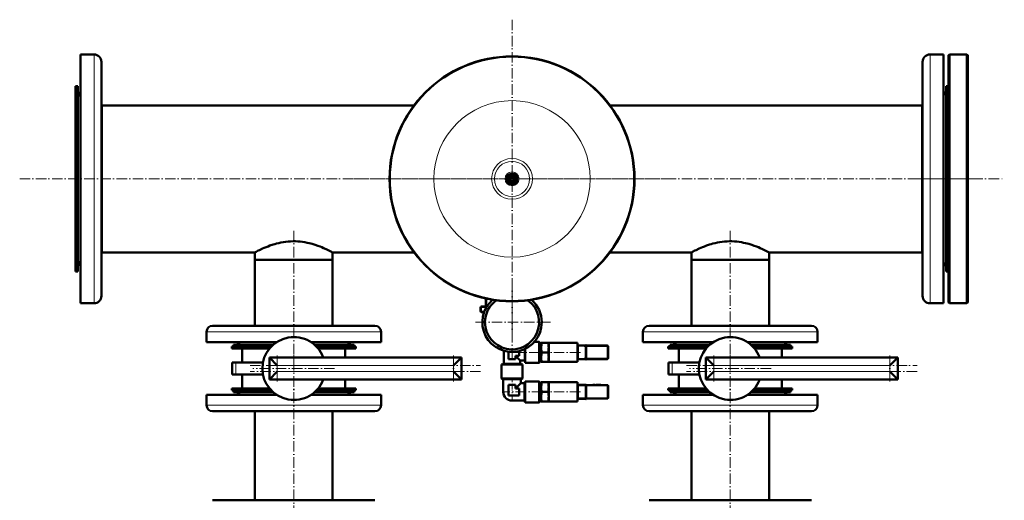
# Model space of a CAD drawing. Extents: x -2065 to 2446, y -2124 to 856.
# Tile 19 of 59: x -417 to 711, y -1282 to -732. Entities that reach past the tile are written whole.
import ezdxf

# ---------------------------------------------------------------- set-up
doc = ezdxf.new("R2010")
doc.units = 0
doc.linetypes.add('DASHDOT', pattern=[18.5, 12, -3, 0.5, -3])

msp = doc.modelspace()

# ---------------------------------------------------------------- linework, layer by layer
at = {"color": 7, "linetype": 'DASHDOT', "lineweight": 18}
for p, q in [((146.6, -731.6), (146.6, -1096.3)), ((-417.4, -913.9), (710.6, -913.9)), ((328.9, -913.9), (-35.8, -913.9)), ((611.8, -913.9), (673.7, -913.9)), ((-103.4, -973.3), (-103.4, -1116)), ((396.6, -973.3), (396.6, -1116)), ((146.6, -1034), (146.6, -1122.4)), ((190.8, -1078.2), (102.4, -1078.2)), ((-103.4, -1084.3), (-103.4, -1177.9)), ((396.6, -1084.3), (396.6, -1177.9)), ((-122.4, -1116.1), (-122.4, -1146.1)), ((79.6, -1116.1), (79.6, -1146.1)), ((147.8, -1112.6), (180.8, -1112.6)), ((224.9, -1112.6), (184.8, -1112.6)), ((229.2, -1105.9), (258, -1105.9)), ((377.6, -1116.1), (377.6, -1146.1)), ((579.6, -1116.1), (579.6, -1146.1)), ((-153.4, -1127.6), (110.6, -1127.6)), ((229.2, -1119.4), (258, -1119.4)), ((346.6, -1127.6), (610.6, -1127.6)), ((110.6, -1134.6), (-153.4, -1134.6)), ((-56.6, -1131.1), (-150.2, -1131.1)), ((610.6, -1134.6), (346.6, -1134.6)), ((443.4, -1131.1), (349.8, -1131.1)), ((-103.4, -1318.7), (-103.4, -1143.5)), ((396.6, -1318.7), (396.6, -1143.5)), ((181.2, -1157.9), (143.4, -1157.9)), ((224.9, -1157.9), (184.8, -1157.9)), ((229.2, -1151.1), (258, -1151.1)), ((229.2, -1164.6), (258, -1164.6))]:
    msp.add_line(p, q, dxfattribs=at)
at = {"color": 7, "lineweight": 50}
for p, q in [((-347.8, -788.9), (-347.8, -771.4)), ((-347.8, -771.4), (-332.3, -771.4)), ((641, -771.4), (625.5, -771.4)), ((641, -771.4), (641, -1039)), ((646.6, -772.4), (647.6, -771.4)), ((646.6, -1055.4), (646.6, -772.4)), ((647.6, -1056.4), (647.6, -771.4)), ((647.6, -771.4), (667.6, -771.4)), ((667.6, -1056.4), (667.6, -771.4)), ((667.6, -771.4), (668.6, -772.4)), ((668.6, -1055.4), (668.6, -772.4)), ((-347.8, -1056.4), (-347.8, -788.9)), ((-323.8, -796.3), (-323.8, -779.9)), ((617, -779.9), (617, -1031.5)), ((-323.8, -1047.9), (-323.8, -796.3)), ((-353.4, -807.9), (-353.4, -863.1)), ((-350.8, -807.9), (-353.4, -807.9)), ((-350.8, -807.9), (-350.8, -863.1)), ((644, -964.8), (644, -807.9)), ((644, -807.9), (646.6, -807.9)), ((-350.8, -831.9), (-350.8, -820.4)), ((-350.8, -1007.4), (-350.8, -831.9)), ((-323.4, -829.8), (-323.8, -829.8)), ((-323.4, -829.8), (-323.4, -873.6)), ((-323.4, -829.8), (34.3, -829.8)), ((-323.4, -998.1), (-323.4, -829.8)), ((258.8, -829.8), (616.6, -829.8)), ((616.6, -954.3), (616.6, -829.8)), ((616.6, -829.8), (617, -829.8)), ((616.6, -998.1), (616.6, -829.8)), ((-353.4, -863.1), (-353.4, -1019.9)), ((-350.8, -863.1), (-350.8, -1019.9)), ((-323.4, -873.6), (-323.4, -998.1)), ((141.1, -910.8), (143.8, -909.2)), ((141.1, -913.9), (141.1, -910.8)), ((143.8, -909.2), (146.6, -907.6)), ((146.6, -907.6), (149.3, -909.2)), ((149.3, -909.2), (152.1, -910.8)), ((152.1, -910.8), (152.1, -913.9)), ((141.1, -917.1), (141.1, -913.9)), ((143.8, -918.7), (141.1, -917.1)), ((146.6, -920.3), (143.8, -918.7)), ((149.3, -918.7), (146.6, -920.3)), ((152.1, -917.1), (149.3, -918.7)), ((152.1, -913.9), (152.1, -917.1)), ((616.6, -998.1), (616.6, -954.3)), ((644, -1019.9), (644, -964.8)), ((-323.4, -998.1), (-323.8, -998.1)), ((-323.4, -998.1), (-147.9, -998.1)), ((-147.9, -998.1), (-147.9, -1006.6)), ((-59, -998.1), (34.3, -998.1)), ((-59, -998.1), (-59, -1006.6)), ((258.8, -998.1), (352.1, -998.1)), ((352.1, -998.1), (352.1, -1006.6)), ((441, -998.1), (616.6, -998.1)), ((441, -998.1), (441, -1006.6)), ((616.6, -998.1), (617, -998.1)), ((-103.4, -1006.6), (-147.9, -1006.6)), ((-147.9, -1082.1), (-147.9, -1006.6)), ((-147.9, -1006.6), (-59, -1006.6)), ((-59, -1006.6), (-103.4, -1006.6)), ((-59, -1082.1), (-59, -1006.6)), ((396.6, -1006.6), (352.1, -1006.6)), ((352.1, -1082.1), (352.1, -1006.6)), ((352.1, -1006.6), (441, -1006.6)), ((441, -1006.6), (396.6, -1006.6)), ((441, -1082.1), (441, -1006.6)), ((-350.8, -1019.9), (-353.4, -1019.9)), ((644, -1019.9), (646.6, -1019.9)), ((617, -1031.5), (617, -1047.9)), ((641, -1039), (641, -1056.4)), ((-347.8, -1056.4), (-332.3, -1056.4)), ((117.8, -1060.1), (111.6, -1060.1)), ((116.6, -1059.1), (116.6, -1051.1)), ((116.6, -1059.7), (116.6, -1059.1)), ((116.6, -1060.1), (116.6, -1059.7)), ((116.9, -1060.1), (116.9, -1060.1)), ((641, -1056.4), (625.5, -1056.4)), ((646.6, -1055.4), (647.6, -1056.4)), ((647.6, -1056.4), (667.6, -1056.4)), ((667.6, -1056.4), (668.6, -1055.4)), ((110.6, -1065.6), (110.6, -1061.1)), ((114.6, -1066.6), (111.6, -1066.6)), ((-58.8, -1082.1), (-196.4, -1082.1)), ((-10.4, -1082.1), (-58.8, -1082.1)), ((441.2, -1082.1), (303.6, -1082.1)), ((489.6, -1082.1), (441.2, -1082.1)), ((-203.4, -1101.1), (-203.4, -1089.1)), ((-3.4, -1101.1), (-3.4, -1089.1)), ((296.6, -1101.1), (296.6, -1089.1)), ((496.6, -1101.1), (496.6, -1089.1)), ((-123.3, -1101.1), (-203.4, -1101.1)), ((-172.4, -1104.1), (-127.2, -1104.1)), ((-172.4, -1104.1), (-172.4, -1106.1)), ((-127.2, -1104.1), (-162.9, -1104.1)), ((-55.5, -1101.1), (-83.5, -1101.1)), ((-79.6, -1104.1), (-42.9, -1104.1)), ((-74.9, -1104.1), (-79.6, -1104.1)), ((-43.9, -1104.1), (-74.9, -1104.1)), ((-3.4, -1101.1), (-55.5, -1101.1)), ((-42.9, -1104.1), (-34.4, -1104.1)), ((-34.4, -1104.1), (-34.4, -1106.1)), ((172.1, -1100.6), (177.8, -1100.6)), ((177.8, -1112.6), (177.8, -1100.6)), ((178.1, -1100.9), (177.8, -1100.6)), ((178.1, -1112.6), (178.1, -1100.9)), ((178.1, -1102.2), (180.1, -1102.2)), ((180.1, -1101.6), (180.5, -1101.6)), ((180.1, -1101.6), (180.1, -1107.1)), ((180.5, -1101.6), (188.1, -1101.6)), ((188.1, -1101.6), (188.6, -1101.6)), ((188.6, -1101.6), (188.6, -1107.1)), ((188.6, -1101.6), (221.6, -1101.6)), ((221.6, -1104.5), (221.6, -1101.6)), ((221.6, -1105.2), (221.6, -1104.5)), ((221.6, -1104.5), (222.1, -1104.5)), ((221.6, -1112.6), (221.6, -1105.2)), ((222.1, -1105.6), (222.1, -1104.5)), ((231.1, -1104.6), (222.1, -1104.6)), ((231.1, -1104.4), (231.1, -1105.6)), ((231.6, -1104.4), (231.1, -1104.4)), ((231.6, -1105.6), (231.6, -1104.4)), ((255.6, -1104.9), (231.6, -1104.9)), ((239.3, -1104.8), (241.3, -1104.8)), ((239.4, -1104.8), (239.3, -1104.8)), ((239.3, -1104.9), (239.3, -1104.8)), ((239.3, -1104.9), (239.3, -1104.8)), ((239.3, -1104.9), (239.3, -1104.8)), ((241.3, -1104.8), (241.3, -1104.8)), ((241.3, -1104.9), (241.3, -1104.8)), ((241.3, -1104.9), (241.3, -1104.8)), ((241.3, -1104.9), (241.3, -1104.8)), ((243.7, -1104.8), (242.7, -1104.8)), ((242.7, -1104.9), (242.7, -1104.8)), ((243.3, -1104.8), (242.9, -1104.8)), ((243.3, -1104.8), (244, -1104.8)), ((243.7, -1104.8), (244.6, -1104.8)), ((243.7, -1104.9), (243.7, -1104.8)), ((244, -1104.8), (246.5, -1104.8)), ((247.5, -1104.8), (244.6, -1104.8)), ((244.6, -1104.9), (244.6, -1104.8)), ((245.8, -1104.8), (247, -1104.8)), ((247, -1104.8), (248.2, -1104.8)), ((247.5, -1104.9), (247.5, -1104.8)), ((248.2, -1104.9), (248.2, -1104.8)), ((376.7, -1101.1), (296.6, -1101.1)), ((327.6, -1104.1), (372.8, -1104.1)), ((327.6, -1104.1), (327.6, -1106.1)), ((372.8, -1104.1), (337.1, -1104.1)), ((444.5, -1101.1), (416.5, -1101.1)), ((420.4, -1104.1), (457.1, -1104.1)), ((425.1, -1104.1), (420.4, -1104.1)), ((456.1, -1104.1), (425.1, -1104.1)), ((496.6, -1101.1), (444.5, -1101.1)), ((457.1, -1104.1), (465.6, -1104.1)), ((465.6, -1104.1), (465.6, -1106.1)), ((-174.4, -1106.1), (-129.3, -1106.1)), ((-174.4, -1106.1), (-174.4, -1108.1)), ((-174.4, -1108.1), (-131.1, -1108.1)), ((-172.4, -1106.1), (-129.3, -1106.1)), ((-162.4, -1108.1), (-162.4, -1124.1)), ((-77.5, -1106.1), (-32.4, -1106.1)), ((-77.5, -1106.1), (-42.9, -1106.1)), ((-75.7, -1108.1), (-32.4, -1108.1)), ((-44.4, -1108.1), (-44.4, -1118.6)), ((-42.9, -1106.1), (-34.4, -1106.1)), ((-32.4, -1106.1), (-32.4, -1108.1)), ((137.1, -1125.9), (137.1, -1110.8)), ((142.6, -1120.6), (142.6, -1111.9)), ((154.6, -1116.6), (150.6, -1116.6)), ((150.6, -1116.6), (150.6, -1120.6)), ((156.1, -1122.1), (150.6, -1116.6)), ((154.6, -1111.2), (154.6, -1116.6)), ((161.1, -1112.6), (161.1, -1108.9)), ((161.1, -1122.1), (161.1, -1112.6)), ((161.7, -1112.6), (161.7, -1108.6)), ((161.7, -1124.6), (161.7, -1112.6)), ((177.8, -1124.6), (177.8, -1112.6)), ((178.1, -1124.3), (178.1, -1112.6)), ((180.1, -1107.1), (180.1, -1118.1)), ((180.5, -1112.6), (188.1, -1112.6)), ((188.6, -1107.1), (188.6, -1112.6)), ((188.6, -1112.6), (188.6, -1118.1)), ((221.6, -1120), (221.6, -1112.6)), ((222.1, -1105.6), (222.1, -1119.6)), ((231.1, -1119.6), (231.1, -1105.6)), ((231.6, -1105.6), (231.6, -1119.6)), ((256.6, -1119.4), (256.6, -1105.9)), ((256.6, -1112.6), (256.6, -1112.6)), ((256.6, -1112.6), (256.6, -1112.6)), ((325.6, -1106.1), (370.7, -1106.1)), ((325.6, -1106.1), (325.6, -1108.1)), ((325.6, -1108.1), (368.9, -1108.1)), ((327.6, -1106.1), (370.7, -1106.1)), ((337.6, -1108.1), (337.6, -1124.1)), ((422.5, -1106.1), (467.6, -1106.1)), ((422.5, -1106.1), (457.1, -1106.1)), ((424.3, -1108.1), (467.6, -1108.1)), ((455.6, -1108.1), (455.6, -1118.6)), ((457.1, -1106.1), (465.6, -1106.1)), ((467.6, -1106.1), (467.6, -1108.1)), ((-169.9, -1124.1), (-174, -1124.1)), ((-174, -1138.1), (-174, -1124.1)), ((-138.7, -1124.1), (-169.9, -1124.1)), ((-131.4, -1118.6), (88.6, -1118.6)), ((-131.4, -1143.6), (-131.4, -1118.6)), ((-122.4, -1127.6), (-131.4, -1118.6)), ((79.6, -1127.6), (88.6, -1118.6)), ((88.6, -1143.6), (88.6, -1118.6)), ((134.6, -1126.6), (137.1, -1125.9)), ((134.6, -1142.6), (134.6, -1126.6)), ((134.6, -1126.6), (158.6, -1126.6)), ((137.1, -1125.9), (156.1, -1125.9)), ((150.6, -1120.6), (142.6, -1120.6)), ((156.1, -1122.1), (156.1, -1125.9)), ((156.1, -1122.1), (161.1, -1122.1)), ((156.1, -1125.9), (158.6, -1126.6)), ((158.6, -1126.6), (158.6, -1142.6)), ((161.1, -1122.1), (161.7, -1124.6)), ((161.7, -1124.6), (177.8, -1124.6)), ((178.1, -1124.3), (177.8, -1124.6)), ((178.1, -1123.1), (180.1, -1123.1)), ((180.1, -1118.1), (180.1, -1123.6)), ((180.5, -1123.6), (180.1, -1123.6)), ((180.5, -1123.6), (188.1, -1123.6)), ((188.6, -1123.6), (188.1, -1123.6)), ((188.6, -1118.1), (188.6, -1123.6)), ((188.6, -1123.6), (221.6, -1123.6)), ((221.6, -1120.7), (221.6, -1120)), ((221.6, -1123.6), (221.6, -1120.7)), ((221.6, -1120.8), (222.1, -1120.8)), ((222.1, -1120.8), (222.1, -1119.6)), ((222.1, -1120.6), (231.1, -1120.6)), ((231.1, -1119.6), (231.1, -1120.9)), ((231.6, -1120.9), (231.1, -1120.9)), ((231.6, -1120.9), (231.6, -1119.6)), ((231.6, -1120.4), (255.6, -1120.4)), ((330.1, -1124.1), (326, -1124.1)), ((326, -1138.1), (326, -1124.1)), ((361.3, -1124.1), (330.1, -1124.1)), ((368.6, -1118.6), (588.6, -1118.6)), ((368.6, -1143.6), (368.6, -1118.6)), ((377.6, -1127.6), (368.6, -1118.6)), ((579.6, -1127.6), (588.6, -1118.6)), ((588.6, -1143.6), (588.6, -1118.6)), ((-169.9, -1138.1), (-174, -1138.1)), ((-138.7, -1138.1), (-169.9, -1138.1)), ((-162.4, -1138.1), (-162.4, -1154.1)), ((-131.4, -1143.6), (-122.4, -1134.6)), ((79.6, -1134.6), (88.6, -1143.6)), ((330.1, -1138.1), (326, -1138.1)), ((361.3, -1138.1), (330.1, -1138.1)), ((337.6, -1138.1), (337.6, -1154.1)), ((368.6, -1143.6), (377.6, -1134.6)), ((579.6, -1134.6), (588.6, -1143.6)), ((-131.4, -1143.6), (88.6, -1143.6)), ((-44.4, -1143.6), (-44.4, -1154.1)), ((134.9, -1142.9), (134.6, -1142.6)), ((134.6, -1142.6), (158.6, -1142.6)), ((134.9, -1142.9), (158.3, -1142.9)), ((136.6, -1143.4), (135.9, -1142.9)), ((146.6, -1143.4), (136.6, -1143.4)), ((136.6, -1143.4), (136.6, -1157.9)), ((142.6, -1161.9), (142.6, -1149.9)), ((142.6, -1149.9), (146.6, -1149.9)), ((156.6, -1143.4), (146.6, -1143.4)), ((146.6, -1149.9), (150.6, -1149.9)), ((156.6, -1147.9), (150.6, -1153.9)), ((150.6, -1149.9), (150.6, -1153.9)), ((156.6, -1143.4), (157.2, -1142.9)), ((156.6, -1143.4), (156.6, -1147.9)), ((161, -1147.9), (156.6, -1147.9)), ((158.6, -1142.6), (158.3, -1142.9)), ((161, -1147.9), (161.6, -1145.9)), ((161, -1157.9), (161, -1147.9)), ((161.6, -1157.9), (161.6, -1145.9)), ((177.8, -1145.9), (161.6, -1145.9)), ((177.8, -1157.9), (177.8, -1145.9)), ((178.1, -1146.2), (177.8, -1145.9)), ((178.1, -1157.9), (178.1, -1146.2)), ((178.1, -1147.4), (180.1, -1147.4)), ((180.1, -1146.9), (180.5, -1146.9)), ((180.1, -1146.9), (180.1, -1152.4)), ((180.5, -1146.9), (188.1, -1146.9)), ((188.1, -1146.9), (188.6, -1146.9)), ((188.6, -1146.9), (188.6, -1152.4)), ((188.6, -1146.9), (221.6, -1146.9)), ((221.6, -1149.8), (221.6, -1146.9)), ((221.6, -1149.7), (222.1, -1149.7)), ((221.6, -1150.5), (221.6, -1149.8)), ((221.6, -1157.9), (221.6, -1150.5)), ((222.1, -1150.9), (222.1, -1149.7)), ((231.1, -1149.9), (222.1, -1149.9)), ((231.1, -1149.7), (231.1, -1150.9)), ((231.6, -1149.7), (231.1, -1149.7)), ((231.6, -1150.9), (231.6, -1149.7)), ((255.6, -1150.1), (231.6, -1150.1)), ((239.3, -1150), (241.3, -1150)), ((239.4, -1150), (239.3, -1150)), ((239.3, -1150.1), (239.3, -1150)), ((239.3, -1150.1), (239.3, -1150)), ((239.3, -1150.1), (239.3, -1150)), ((241.3, -1150), (241.3, -1150)), ((241.3, -1150.1), (241.3, -1150)), ((241.3, -1150.1), (241.3, -1150)), ((241.3, -1150.1), (241.3, -1150)), ((243.7, -1150), (242.7, -1150)), ((242.7, -1150.1), (242.7, -1150)), ((243.3, -1150), (242.9, -1150)), ((243.3, -1150), (244, -1150)), ((243.7, -1150), (244.6, -1150)), ((243.7, -1150.1), (243.7, -1150)), ((244, -1150), (246.5, -1150)), ((247.5, -1150), (244.6, -1150)), ((244.6, -1150.1), (244.6, -1150)), ((245.8, -1150), (247, -1150)), ((247, -1150), (248.2, -1150)), ((247.5, -1150.1), (247.5, -1150)), ((248.2, -1150.1), (248.2, -1150)), ((368.6, -1143.6), (588.6, -1143.6)), ((455.6, -1143.6), (455.6, -1154.1)), ((-203.4, -1161.1), (-123.3, -1161.1)), ((-203.4, -1161.1), (-203.4, -1173.1)), ((-174.4, -1154.1), (-131.1, -1154.1)), ((-174.4, -1154.1), (-174.4, -1156.1)), ((-174.4, -1156.1), (-129.3, -1156.1)), ((-172.4, -1158.1), (-172.4, -1156.1)), ((-164, -1158.1), (-172.4, -1158.1)), ((-127.2, -1158.1), (-164, -1158.1)), ((-162.4, -1154.1), (-131.1, -1154.1)), ((-83.5, -1161.1), (-15.7, -1161.1)), ((-34.4, -1158.1), (-79.6, -1158.1)), ((-77.5, -1156.1), (-32.4, -1156.1)), ((-75.7, -1154.1), (-44.4, -1154.1)), ((-75.7, -1154.1), (-32.4, -1154.1)), ((-34.4, -1158.1), (-34.4, -1156.1)), ((-32.4, -1154.1), (-32.4, -1156.1)), ((-15.7, -1161.1), (-3.4, -1161.1)), ((-3.4, -1161.1), (-3.4, -1173.1)), ((150.6, -1153.9), (154.6, -1153.9)), ((154.6, -1153.9), (154.6, -1157.9)), ((154.6, -1157.9), (154.6, -1161.9)), ((161, -1167.9), (161, -1157.9)), ((161.6, -1169.9), (161.6, -1157.9)), ((177.8, -1169.9), (177.8, -1157.9)), ((178.1, -1169.6), (178.1, -1157.9)), ((180.1, -1152.4), (180.1, -1163.4)), ((180.5, -1157.9), (188.1, -1157.9)), ((188.6, -1152.4), (188.6, -1157.9)), ((188.6, -1157.9), (188.6, -1163.4)), ((221.6, -1165.3), (221.6, -1157.9)), ((222.1, -1150.9), (222.1, -1164.9)), ((231.1, -1164.9), (231.1, -1150.9)), ((231.6, -1150.9), (231.6, -1164.9)), ((256.6, -1164.6), (256.6, -1151.1)), ((256.6, -1157.9), (256.6, -1157.9)), ((256.6, -1157.9), (256.6, -1157.9)), ((296.6, -1161.1), (376.7, -1161.1)), ((296.6, -1161.1), (296.6, -1173.1)), ((325.6, -1154.1), (368.9, -1154.1)), ((325.6, -1154.1), (325.6, -1156.1)), ((325.6, -1156.1), (370.7, -1156.1)), ((327.6, -1158.1), (327.6, -1156.1)), ((336, -1158.1), (327.6, -1158.1)), ((372.8, -1158.1), (336, -1158.1)), ((337.6, -1154.1), (368.9, -1154.1)), ((416.5, -1161.1), (484.3, -1161.1)), ((465.6, -1158.1), (420.4, -1158.1)), ((422.5, -1156.1), (467.6, -1156.1)), ((424.3, -1154.1), (455.6, -1154.1)), ((424.3, -1154.1), (467.6, -1154.1)), ((465.6, -1158.1), (465.6, -1156.1)), ((467.6, -1154.1), (467.6, -1156.1)), ((484.3, -1161.1), (496.6, -1161.1)), ((496.6, -1161.1), (496.6, -1173.1)), ((154.6, -1161.9), (142.6, -1161.9)), ((161, -1167.9), (146.6, -1167.9)), ((161, -1167.9), (161.6, -1169.9)), ((177.8, -1169.9), (161.6, -1169.9)), ((178.1, -1169.6), (177.8, -1169.9)), ((178.1, -1168.4), (180.1, -1168.4)), ((180.1, -1163.4), (180.1, -1168.9)), ((180.5, -1168.9), (180.1, -1168.9)), ((180.5, -1168.9), (188.1, -1168.9)), ((188.6, -1168.9), (188.1, -1168.9)), ((188.6, -1163.4), (188.6, -1168.9)), ((188.6, -1168.9), (221.6, -1168.9)), ((221.6, -1166), (221.6, -1165.3)), ((221.6, -1168.9), (221.6, -1166)), ((221.6, -1166.1), (222.1, -1166.1)), ((222.1, -1166.1), (222.1, -1164.9)), ((222.1, -1165.9), (231.1, -1165.9)), ((231.1, -1164.9), (231.1, -1166.1)), ((231.6, -1166.1), (231.1, -1166.1)), ((231.6, -1166.1), (231.6, -1164.9)), ((231.6, -1165.6), (255.6, -1165.6)), ((-196.4, -1180.1), (-21.8, -1180.1)), ((-147.9, -1180.1), (-147.9, -1282.1)), ((-59, -1180.1), (-59, -1282.1)), ((-21.8, -1180.1), (-10.4, -1180.1)), ((303.6, -1180.1), (478.2, -1180.1)), ((352.1, -1180.1), (352.1, -1282.1)), ((441, -1180.1), (441, -1282.1)), ((478.2, -1180.1), (489.6, -1180.1)), ((-185, -1282.1), (-196.4, -1282.1)), ((-10.4, -1282.1), (-185, -1282.1)), ((315, -1282.1), (303.6, -1282.1)), ((489.6, -1282.1), (315, -1282.1))]:
    msp.add_line(p, q, dxfattribs=at)
at = {"color": 7, "lineweight": 18}
for p, q in [((-332.3, -788.9), (-332.3, -771.4)), ((625.5, -771.4), (625.5, -1039)), ((-332.3, -1056.4), (-332.3, -788.9)), ((625.5, -1039), (625.5, -1056.4)), ((111.6, -1060.1), (111.6, -1061.1)), ((117.6, -1059.4), (117.6, -1051.2)), ((118.2, -1059.4), (117.6, -1059.4)), ((117.6, -1059.7), (117.6, -1059.4)), ((117.6, -1059.7), (117.6, -1060.1)), ((110.6, -1061.1), (111.6, -1061.1)), ((110.6, -1065.6), (111.6, -1065.6)), ((117.1, -1061.1), (111.6, -1061.1)), ((111.6, -1063.4), (111.6, -1061.1)), ((111.6, -1065.6), (111.6, -1063.4)), ((115, -1065.6), (111.6, -1065.6)), ((111.6, -1066.6), (111.6, -1065.6)), ((-55.5, -1089.1), (-203.4, -1089.1)), ((-3.4, -1089.1), (-55.5, -1089.1)), ((444.5, -1089.1), (296.6, -1089.1)), ((496.6, -1089.1), (444.5, -1089.1)), ((255.6, -1105.2), (255.6, -1104.9)), ((255.6, -1105.9), (255.6, -1105.2)), ((221.6, -1105.6), (222.1, -1105.6)), ((222.1, -1105.6), (231.1, -1105.6)), ((231.6, -1105.6), (231.1, -1105.6)), ((231.6, -1105.9), (255.6, -1105.9)), ((256.3, -1105.9), (255.6, -1105.9)), ((255.6, -1105.9), (255.6, -1119.4)), ((256.6, -1105.9), (256.3, -1105.9)), ((-169.9, -1138.1), (-169.9, -1124.1)), ((-122.4, -1127.6), (79.6, -1127.6)), ((-122.4, -1134.6), (-122.4, -1127.6)), ((79.6, -1134.6), (79.6, -1127.6)), ((221.6, -1119.6), (222.1, -1119.6)), ((231.1, -1119.6), (222.1, -1119.6)), ((231.6, -1119.6), (231.1, -1119.6)), ((255.6, -1119.4), (231.6, -1119.4)), ((255.6, -1119.4), (256.3, -1119.4)), ((255.6, -1120.1), (255.6, -1119.4)), ((255.6, -1120.4), (255.6, -1120.1)), ((256.3, -1119.4), (256.6, -1119.4)), ((330.1, -1138.1), (330.1, -1124.1)), ((377.6, -1127.6), (579.6, -1127.6)), ((377.6, -1134.6), (377.6, -1127.6)), ((579.6, -1134.6), (579.6, -1127.6)), ((-122.4, -1134.6), (79.6, -1134.6)), ((377.6, -1134.6), (579.6, -1134.6)), ((255.6, -1150.4), (255.6, -1150.1)), ((255.6, -1151.1), (255.6, -1150.4)), ((136.6, -1157.9), (142.6, -1157.9)), ((221.6, -1150.9), (222.1, -1150.9)), ((222.1, -1150.9), (231.1, -1150.9)), ((231.6, -1150.9), (231.1, -1150.9)), ((231.6, -1151.1), (255.6, -1151.1)), ((256.3, -1151.1), (255.6, -1151.1)), ((255.6, -1151.1), (255.6, -1164.6)), ((256.6, -1151.1), (256.3, -1151.1)), ((-203.4, -1173.1), (-15.7, -1173.1)), ((-15.7, -1173.1), (-3.4, -1173.1)), ((146.6, -1167.9), (146.6, -1161.9)), ((221.6, -1164.9), (222.1, -1164.9)), ((231.1, -1164.9), (222.1, -1164.9)), ((231.6, -1164.9), (231.1, -1164.9)), ((255.6, -1164.6), (231.6, -1164.6)), ((255.6, -1164.6), (256.3, -1164.6)), ((255.6, -1165.3), (255.6, -1164.6)), ((255.6, -1165.6), (255.6, -1165.3)), ((256.3, -1164.6), (256.6, -1164.6)), ((296.6, -1173.1), (484.3, -1173.1)), ((484.3, -1173.1), (496.6, -1173.1))]:
    msp.add_line(p, q, dxfattribs=at)
at = {"color": 7, "linetype": 'DASHDOT', "lineweight": 18, "ltscale": 0.002997}
for p, q in [((240.3, -1104.9), (240.3, -1104.8)), ((240.3, -1104.9), (240.3, -1104.8)), ((246, -1104.9), (246, -1104.8)), ((240.3, -1150.1), (240.3, -1150)), ((240.3, -1150.1), (240.3, -1150)), ((246, -1150.1), (246, -1150))]:
    msp.add_line(p, q, dxfattribs=at)
at = {"color": 7, "linetype": 'DASHDOT', "lineweight": 18, "ltscale": 0.405014}
for p, q in [((255.6, -1104.5), (255.6, -1120.7)), ((255.6, -1149.8), (255.6, -1166))]:
    msp.add_line(p, q, dxfattribs=at)
at = {"color": 7, "linetype": 'DASHDOT', "lineweight": 18, "ltscale": 0.480014}
for p, q in [((-103.4, -1106.5), (-103.4, -1125.7)), ((396.6, -1106.5), (396.6, -1125.7))]:
    msp.add_line(p, q, dxfattribs=at)
at = {"color": 7, "linetype": 'DASHDOT', "lineweight": 18, "ltscale": 0.3}
for p, q in [((220.6, -1105.6), (232.6, -1105.6)), ((220.6, -1119.6), (232.6, -1119.6)), ((220.6, -1150.9), (232.6, -1150.9)), ((220.6, -1164.9), (232.6, -1164.9))]:
    msp.add_line(p, q, dxfattribs=at)
at = {"color": 7, "linetype": 'DASHDOT', "lineweight": 18, "ltscale": 0.45}
msp.add_line((146.6, -1141.4), (146.6, -1159.4), dxfattribs=at)
at = {"color": 7, "lineweight": 50}
for points in [[(-147.9, -998.1), (-146.5, -997.3), (-144.1, -996.1), (-142.6, -995.4), (-139.1, -993.8), (-137.2, -993), (-135.1, -992.1), (-132.9, -991.2), (-130.7, -990.4), (-127.1, -989.2), (-125.2, -988.6), (-123.3, -988.1), (-120.7, -987.4), (-118.1, -986.9), (-115.4, -986.4), (-112.6, -986), (-109.8, -985.7), (-107, -985.5), (-104.2, -985.4), (-101.5, -985.4), (-98.7, -985.5), (-96, -985.8), (-93.3, -986.1), (-90.7, -986.5), (-88.2, -987), (-85.8, -987.5), (-84, -988), (-82.2, -988.5), (-78.8, -989.5), (-76, -990.5), (-73.2, -991.5), (-71.2, -992.3), (-69.2, -993.2), (-66.5, -994.4), (-64.2, -995.5), (-62.7, -996.2), (-60.4, -997.4), (-59, -998.1)], [(352.1, -998.1), (353.5, -997.3), (355.9, -996.1), (357.4, -995.4), (360.9, -993.8), (362.8, -993), (364.9, -992.1), (367.1, -991.2), (369.3, -990.4), (372.9, -989.2), (374.8, -988.6), (376.7, -988.1), (379.3, -987.4), (381.9, -986.9), (384.6, -986.4), (387.4, -986), (390.2, -985.7), (393, -985.5), (395.8, -985.4), (398.5, -985.4), (401.3, -985.5), (404, -985.8), (406.7, -986.1), (409.3, -986.5), (411.8, -987), (414.2, -987.5), (416, -988), (417.8, -988.5), (421.2, -989.5), (424, -990.5), (426.8, -991.5), (428.8, -992.3), (430.8, -993.2), (433.5, -994.4), (435.8, -995.5), (437.3, -996.2), (439.6, -997.4), (441, -998.1)], [(180.5, -1101.6), (180.2, -1104), (180.1, -1106.1), (180.1, -1107.1)], [(188.6, -1107.1), (188.5, -1105.1), (188.3, -1102.9), (188.1, -1101.6)], [(180.1, -1107.1), (180.1, -1109.2), (180.3, -1111.4), (180.5, -1112.6)], [(180.5, -1112.6), (180.2, -1115), (180.1, -1117.1), (180.1, -1118.1)], [(188.1, -1112.6), (188.4, -1110.2), (188.5, -1108.1), (188.6, -1107.1)], [(188.6, -1118.1), (188.5, -1116.1), (188.3, -1113.9), (188.1, -1112.6)], [(180.1, -1118.1), (180.1, -1120.2), (180.3, -1122.4), (180.5, -1123.6)], [(188.1, -1123.6), (188.4, -1121.2), (188.5, -1119.1), (188.6, -1118.1)], [(180.5, -1146.9), (180.2, -1149.3), (180.1, -1151.4), (180.1, -1152.4)], [(188.6, -1152.4), (188.5, -1150.4), (188.3, -1148.1), (188.1, -1146.9)], [(180.1, -1152.4), (180.1, -1154.4), (180.3, -1156.6), (180.5, -1157.9)], [(180.5, -1157.9), (180.2, -1160.3), (180.1, -1162.4), (180.1, -1163.4)], [(188.1, -1157.9), (188.4, -1155.5), (188.5, -1153.4), (188.6, -1152.4)], [(188.6, -1163.4), (188.5, -1161.4), (188.3, -1159.1), (188.1, -1157.9)], [(180.1, -1163.4), (180.1, -1165.4), (180.3, -1167.6), (180.5, -1168.9)], [(188.1, -1168.9), (188.4, -1166.5), (188.5, -1164.4), (188.6, -1163.4)]]:
    msp.add_lwpolyline(points, dxfattribs=at)
at = {"color": 7, "lineweight": 18}
for points in [[(117.6, -1059.7), (117.3, -1059.8), (117, -1059.8), (116.8, -1059.9), (116.6, -1060.1)], [(116.9, -1060.1), (117.2, -1060.1), (117.4, -1060), (117.5, -1059.9), (117.6, -1059.8), (117.6, -1059.7)]]:
    msp.add_lwpolyline(points, dxfattribs=at)
at = {"color": 7, "lineweight": 50}
for radius in [140, 5.5, 4, 3, 2.75, 2.15]:
    msp.add_circle((146.6, -913.9), radius, dxfattribs=at)
at = {"color": 7, "lineweight": 18}
for radius in [89.6, 23.4, 20.1, 8.02, 6.85]:
    msp.add_circle((146.6, -913.9), radius, dxfattribs=at)
at = {"color": 7, "lineweight": 50}
for centre, radius, start, end in [((-332.3, -779.9), 8.5, 0, 90), ((146.6, -913.9), 140.3, 90, 270), ((146.6, -913.9), 140.3, 270, 90), ((625.5, -779.9), 8.5, 90, 180), ((-342.3, -820.4), 8.5, 130.3202, 180), ((635.5, -820.4), 8.5, 0.0707, 49.6798), ((-342.3, -1007.4), 8.5, 180, 229.6798), ((635.5, -1007.4), 8.5, 310.3202, 359.9251), ((-332.3, -1047.9), 8.5, 270, 360), ((625.5, -1047.9), 8.5, 180, 270), ((111.6, -1061.1), 1, 90, 180), ((146.6, -1078.2), 34, 130.7724, 360), ((146.6, -1078.2), 31, 180, 54.238), ((146.6, -1078.2), 31, 125.7622, 180), ((117.6, -1051.1), 1, 170.0775, 180), ((146.6, -1078.2), 34, 0, 49.2278), ((111.6, -1065.6), 1, 180, 270), ((-196.4, -1089.1), 7, 90, 180), ((-10.4, -1089.1), 7, 360, 90), ((303.6, -1089.1), 7, 90, 180), ((489.6, -1089.1), 7, 360, 90), ((-162.9, -1097.1), 7, 214.8499, 270), ((-103.4, -1131.1), 36, 20.3175, 339.6825), ((-43.9, -1097.1), 7, 270, 325.1501), ((255.6, -1105.9), 1, 0, 90), ((337.1, -1097.1), 7, 214.8499, 270), ((396.6, -1131.1), 36, 20.3175, 339.6825), ((456.1, -1097.1), 7, 270, 325.1501), ((255.6, -1119.4), 1, 270, 360), ((255.6, -1151.1), 1, 0, 90), ((-162.9, -1165.1), 7, 90, 145.1501), ((-43.9, -1165.1), 7, 34.8499, 90), ((146.6, -1157.9), 10, 180, 270), ((337.1, -1165.1), 7, 90, 145.1501), ((456.1, -1165.1), 7, 34.8499, 90), ((-196.4, -1173.1), 7, 180, 270), ((-10.4, -1173.1), 7, 270, 0), ((255.6, -1164.6), 1, 270, 360), ((303.6, -1173.1), 7, 180, 270), ((489.6, -1173.1), 7, 270, 0)]:
    msp.add_arc(centre, radius, start, end, dxfattribs=at)
at = {"color": 7, "lineweight": 18}
msp.add_ellipse((117.6, -1059.7), major_axis=(-1, 0), ratio=0.298246, start_param=4.712389, end_param=6.283185, dxfattribs=at)

doc.saveas('drawing.dxf')
